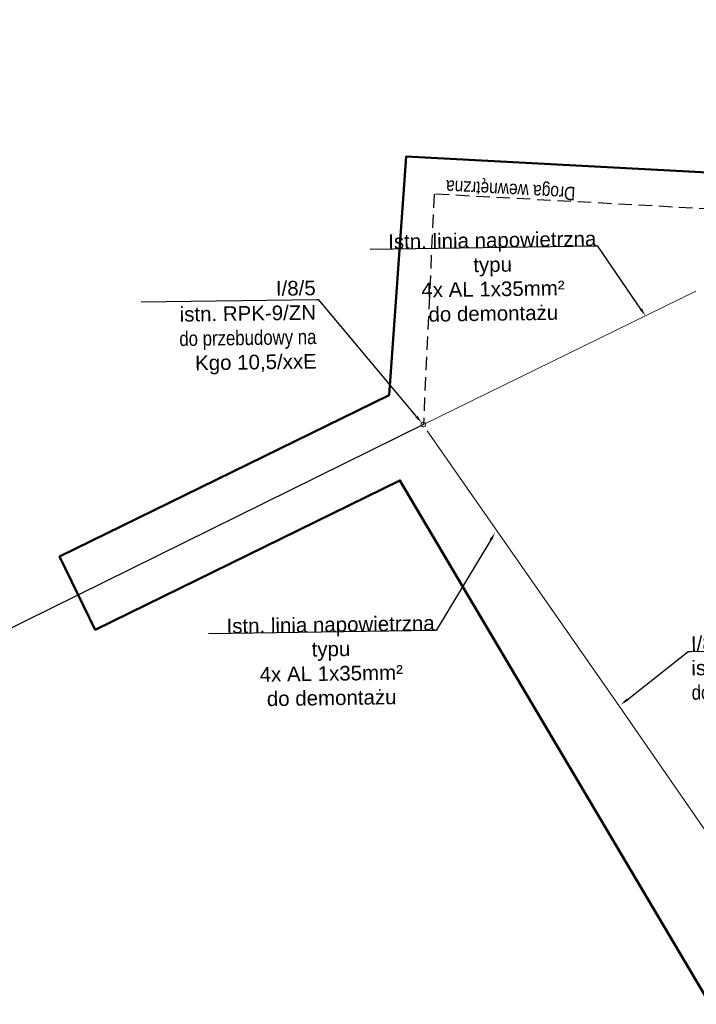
# Model space of a CAD drawing. Header units: millimetres. Extents: x 6504137 to 6515825, y 5737606 to 5784558.
# Tile 57 of 115: x 6513004 to 6513104, y 5758264 to 5758410. Entities that reach past the tile are written whole.
import ezdxf
from ezdxf import colors
from ezdxf.entities.mleader import LeaderData, LeaderLine
from ezdxf.math import Vec2, Vec3

# ---------------------------------------------------------------- set-up
doc = ezdxf.new("R2010")
doc.units = ezdxf.units.MM
doc.linetypes.add('JIS_02_2.0', pattern=[3, 2, -1])
for name, color, linetype, lineweight in [('-Linia kablowa nn', 132, 'JIS_02_2.0', 30), ('_-demontaż nn', 132, 'DEMONTAZ', 20), ('_Zakres mapy projektowej', 4, 'Continuous', 50)]:
    doc.layers.add(name, color=color, linetype=linetype, lineweight=lineweight)
doc.layers.add('_Kąt załomu', color=7, linetype='Continuous')
doc.layers.add('_Opisy', color=7, linetype='Continuous')
doc.layers.add('istn. linia nap.', color=7, linetype='Continuous', lineweight=0, true_color=0x000000)
doc.styles.get("Standard").update_dxf_attribs({"font": 'ARIALN.TTF'})
doc.linetypes.add('DEMONTAZ', pattern='A,1,["x",Standard,S=1,R=0,X=-0.1,Y=-0.35],1', length=2)
doc.dimstyles.new('Kat załomu', dxfattribs={"dimtxt": 2.2, "dimasz": 5, "dimexe": 0.18, "dimexo": 0.0625, "dimtad": 0, "dimtih": 1, "dimtoh": 1, "dimdec": 4, "dimzin": 0, "dimdsep": 46, "dimtxsty": 'Standard', "dimcen": 0.9, "dimse1": 1, "dimse2": 1, "dimadec": 0, "dimazin": 0, "dimtfac": 1, "dimtdec": 4, "dimtofl": 0, "dimtmove": 0, "dimatfit": 3, "dimfxl": 1, "dimtolj": 1, "dimtzin": 0, "dimarcsym": 0})

# ---------------------------------------------------------------- blocks, each defined once
blk = doc.blocks.new('*D38')
at = {"layer": '_Kąt załomu', "color": 0, "lineweight": -2, "transparency": 16777216}
for start, end in [(359.9445, 69.0719), (274.8563, 343.9436)]:
    blk.add_arc((6513238.18, 5759438.35), 22.32, start, end, dxfattribs=at)
at = {"layer": '_Kąt załomu', "color": 0, "transparency": 16777216}
for points in [[(6513245.94, 5759458.4), (6513246.36, 5759460.01), (6513241.31, 5759460.45)], [(6513240.04, 5759415.28), (6513240.09, 5759416.94), (6513235.07, 5759416.25)]]:
    blk.add_solid(points, dxfattribs=at)
at = {"layer": 'Defpoints', "color": 0, "transparency": 16777216}
for p in [(6513310.87, 5759951.21), (6513238.18, 5759438.35), (6513255.76, 5759424.6), (6513068.9, 5758234.53)]:
    blk.add_point(p, dxfattribs=at)
at = {"layer": '_Kąt załomu', "color": 0, "transparency": 16777216, "insert": (6513260.28, 5759435.23), "char_height": 2.2, "attachment_point": 5, "rotation": 264}
blk.add_mtext('\\A1;180°', dxfattribs=at)
blk = doc.blocks.new('*D39')
at = {"layer": '_Kąt załomu', "color": 0, "lineweight": -2, "transparency": 16777216}
for start, end in [(327.3791, 68.7131), (208.9969, 310.3276)]:
    blk.add_arc((6513068.9, 5758234.53), 21.62, start, end, dxfattribs=at)
at = {"layer": '_Kąt załomu', "color": 0, "transparency": 16777216}
for points in [[(6513076.54, 5758253.87), (6513076.96, 5758255.48), (6513071.91, 5758255.94)], [(6513049.22, 5758223.74), (6513050.77, 5758224.37), (6513048.09, 5758228.68)]]:
    blk.add_solid(points, dxfattribs=at)
at = {"layer": 'Defpoints', "color": 0, "transparency": 16777216}
for p in [(6513238.18, 5759438.35), (6513068.9, 5758234.53), (6513071.84, 5758213.12), (6510843.99, 5757608.54)]:
    blk.add_point(p, dxfattribs=at)
at = {"layer": '_Kąt załomu', "color": 0, "transparency": 16777216, "insert": (6513085.18, 5758220.31), "char_height": 2.2, "attachment_point": 5, "rotation": 229}
blk.add_mtext('\\A1;246°', dxfattribs=at)
blk = doc.blocks.new('OKRAG_PELNY')
at = {"color": 0}
blk.add_lwpolyline([(0.5, 0), (0.482963, -0.12941), (0.433013, -0.25), (0.353553, -0.353553), (0.25, -0.433013), (0.12941, -0.482963), (0, -0.5), (-0.12941, -0.482963), (-0.25, -0.433013), (-0.353553, -0.353553), (-0.433013, -0.25), (-0.482963, -0.12941), (-0.5, 0), (-0.482963, 0.12941), (-0.433013, 0.25), (-0.353553, 0.353553), (-0.25, 0.433013), (-0.12941, 0.482963), (0, 0.5), (0.12941, 0.482963), (0.25, 0.433013), (0.353553, 0.353553), (0.433013, 0.25), (0.482963, 0.12941)], close=True, dxfattribs=at)

msp = doc.modelspace()

# ---------------------------------------------------------------- linework, layer by layer
at = {"layer": '_-demontaż nn', "linetype": 'DEMONTAZ'}
for p, q in [((6513063.9634, 5758349.92795), (6513104.13979, 5758369.58333)), ((6513064.5265, 5758348.9925), (6513092.8629, 5758308.3678)), ((6513092.8629, 5758308.3678), (6513122.82434, 5758265.1043))]:
    msp.add_line(p, q, dxfattribs=at)
at = {"layer": 'istn. linia nap.', "color": 18, "linetype": 'Continuous', "lineweight": 30, "true_color": 0x000000}
for p, q in [((6513063.9634, 5758349.92795), (6513016.8702, 5758326.6854)), ((6513016.8702, 5758326.6854), (6512970.0304, 5758303.6332))]:
    msp.add_line(p, q, dxfattribs=at)

# ---------------------------------------------------------------- block references
at = {"layer": '_-demontaż nn', "lineweight": 18, "xscale": 0.6999999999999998, "yscale": 0.6999999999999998, "rotation": 179.6972132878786}
msp.add_blockref('OKRAG_PELNY', (6513063.9634, 5758349.92795), dxfattribs=at)

# ---------------------------------------------------------------- texts
at = {"layer": '_Opisy', "insert": (6513076.83984, 5758384.75671), "char_height": 2, "attachment_point": 5, "rotation": 176.9785608, "bg_fill": 3, "box_fill_scale": 1, "bg_fill_color": 256, "bg_fill_transparency": 0}
msp.add_mtext_dynamic_manual_height_columns('Droga wewnętrzna', width=19.5315397, gutter_width=10, heights=[0], dxfattribs=at)

# ---------------------------------------------------------------- leaders
at = {"layer": '_Opisy', "linetype": 'Continuous'}
ml = msp.add_multileader_mtext('Standard', dxfattribs=at)
ml.set_content('\\pxqc;{\\fArial|b0|i0|c238|p34;Istn. linia napowietrzna \\P\\pq*;typu \\P4x AL 1x35mm²\\Pdo demontażu}', color=256)
ml.set_leader_properties()
ml.build(insert=Vec2(0, 0))
ml.multileader.update_dxf_attribs({"text_left_attachment_type": 6, "text_right_attachment_type": 6, "dogleg_length": 0.45, "arrow_head_size": 1.2, "scale": 0.8})
ctx = ml.context
ctx.base_point, ctx.scale, ctx.char_height, ctx.arrow_head_size, ctx.landing_gap_size, ctx.plane_origin, ctx.plane_x_axis, ctx.plane_y_axis = Vec3(6513058.9234, 5758375.77784, 41.02), 0.8, 2.16, 1.2, 0.072, Vec3(6513094.35821, 5758407.17281, 41.02), Vec3(0.999892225, 0.014681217), Vec3(-0.014681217, 0.999892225)
ctx.left_attachment, ctx.right_attachment, ctx.text_align_type = 6, 6, 2
notes = []
notes.append((ctx, [(0, (1, 1, 0), (6513089.70975, 5758376.22987, 41.02), (-0.999892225, -0.014681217), 0.36, [(0, [(6513096.71996, 5758365.9509, 41.02)], 0, [])])]))
ctx.mtext.insert, ctx.mtext.text_direction, ctx.mtext.rotation, ctx.mtext.alignment, ctx.mtext.flow_direction = Vec3(6513074.10436, 5758378.19634, 41.02), Vec3(0.999892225, 0.014681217), 0.014681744, 2, 5
ml = msp.add_multileader_mtext('Standard', dxfattribs=at)
ml.set_content('{\\fArial|b0|i0|c238|p34;I/8/5  \\P\\C256;istn. RPK-9/ZN\\P}do przebudowy na\\P{\\fArial|b0|i0|c238|p34;\\C256;Kgo 10,5/xxE}', color=256)
ml.set_leader_properties()
ml.build(insert=Vec2(0, 0))
ml.multileader.update_dxf_attribs({"text_left_attachment_type": 6, "text_right_attachment_type": 6, "dogleg_length": 0.45, "arrow_head_size": 1.2, "scale": 0.8})
ctx = ml.context
ctx.base_point, ctx.scale, ctx.char_height, ctx.arrow_head_size, ctx.landing_gap_size, ctx.plane_origin, ctx.plane_x_axis, ctx.plane_y_axis = Vec3(6513028.00722, 5758368.03468, 30.78), 0.8, 2.16, 1.2, 0.072, Vec3(6513127.65241, 5758428.40813, 30.78), Vec3(0.999892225, 0.014681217), Vec3(-0.014681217, 0.999892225)
ctx.left_attachment, ctx.right_attachment, ctx.text_align_type = 6, 6, 2
notes.append((ctx, [(0, (1, 1, 0), (6513048.54131, 5758368.33617, 30.78), (-0.999892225, -0.014681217), 0.36, [(0, [(6513063.71722, 5758350.17674, 30.78)], 0, [])])]))
ctx.mtext.insert, ctx.mtext.text_direction, ctx.mtext.rotation, ctx.mtext.alignment, ctx.mtext.flow_direction = Vec3(6513048.06778, 5758371.16139, 30.78), Vec3(0.999892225, 0.014681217), 0.014681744, 3, 5
ml = msp.add_multileader_mtext('Standard', dxfattribs=at)
ml.set_content('\\pxqc;{\\fArial|b0|i0|c238|p34;Istn. linia napowietrzna \\P\\pq*;typu \\P4x AL 1x35mm²\\Pdo demontażu}', color=256)
ml.set_leader_properties()
ml.build(insert=Vec2(0, 0))
ml.multileader.update_dxf_attribs({"text_left_attachment_type": 6, "text_right_attachment_type": 6, "dogleg_length": 0.45, "arrow_head_size": 1.2, "scale": 0.8})
ctx = ml.context
ctx.base_point, ctx.scale, ctx.char_height, ctx.arrow_head_size, ctx.landing_gap_size, ctx.plane_origin, ctx.plane_x_axis, ctx.plane_y_axis = Vec3(6513035.08251, 5758319.11871, 41.02), 0.8, 2.16, 1.2, 0.072, Vec3(6513061.35117, 5758349.67763, 41.02), Vec3(0.999892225, 0.014681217), Vec3(-0.014681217, 0.999892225)
ctx.left_attachment, ctx.right_attachment, ctx.text_align_type = 6, 6, 2
notes.append((ctx, [(0, (1, 1, 0), (6513065.86886, 5758319.57074, 41.02), (-0.999892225, -0.014681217), 0.36, [(0, [(6513074.524, 5758333.968, 41.02)], 0, [])])]))
ctx.mtext.insert, ctx.mtext.text_direction, ctx.mtext.rotation, ctx.mtext.alignment, ctx.mtext.flow_direction = Vec3(6513050.26347, 5758321.5372, 41.02), Vec3(0.999892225, 0.014681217), 0.014681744, 2, 5
ml = msp.add_multileader_mtext('Standard', dxfattribs=at)
ml.set_content('{\\fArial|b0|i0|c238|p34;I/8/6  \\P\\C256;istn. P-10 drewniany\\P}do {\\fArial|b0|i0|c238|p34;\\C256;demontażu}', color=256)
ml.set_leader_properties()
ml.build(insert=Vec2(0, 0))
ml.multileader.update_dxf_attribs({"text_left_attachment_type": 6, "text_right_attachment_type": 6, "dogleg_length": 0.45, "arrow_head_size": 1.2, "scale": 0.8})
ctx = ml.context
ctx.base_point, ctx.scale, ctx.char_height, ctx.arrow_head_size, ctx.landing_gap_size, ctx.plane_origin, ctx.plane_x_axis, ctx.plane_y_axis = Vec3(6513103.36913, 5758316.49897, 30.78), 0.8, 2.16, 1.2, 0.072, Vec3(6513203.12647, 5758390.69542, 30.78), Vec3(0.999892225, 0.014681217), Vec3(-0.014681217, 0.999892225)
ctx.left_attachment, ctx.right_attachment = 6, 6
notes.append((ctx, [(0, (1, 1, 0), (6513103.00917, 5758316.49368, 30.78), (0.999892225, 0.014681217), 0.36, [(0, [(6513093.08487, 5758308.63841, 30.78)], 0, [])])]))
ctx.mtext.insert, ctx.mtext.text_direction, ctx.mtext.rotation, ctx.mtext.flow_direction = Vec3(6513103.40835, 5758318.73198, 30.78), Vec3(0.999892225, 0.014681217), 0.014681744, 5
for ctx, leaders in notes:
    for number, flags, end, landing, length, lines in leaders:
        leader = LeaderData()
        leader.index, (leader.has_last_leader_line, leader.has_dogleg_vector, leader.attachment_direction) = number, flags
        leader.last_leader_point, leader.dogleg_vector, leader.dogleg_length = Vec3(end), Vec3(landing), length
        for number, points, colour, breaks in lines:
            line = LeaderLine()
            line.index, line.vertices, line.color, line.breaks = number, Vec3.list(points), colors.encode_raw_color(colour), breaks
            leader.lines.append(line)
        ctx.leaders.append(leader)

# ---------------------------------------------------------------- next in the draw order: linework, layer by layer
at = {"layer": '-Linia kablowa nn'}
msp.add_lwpolyline([(6513154.57267, 5758379.08216), (6513100.70342, 5758381.99946), (6513100.70342, 5758381.99946), (6513100.70342, 5758381.99946), (6513100.70342, 5758381.99946), (6513100.70342, 5758381.99946), (6513100.70342, 5758381.99946), (6513100.70342, 5758381.99946), (6513100.70342, 5758381.99946), (6513100.70342, 5758381.99946), (6513100.70342, 5758381.99946), (6513100.70342, 5758381.99946), (6513100.70342, 5758381.99946), (6513100.70342, 5758381.99946), (6513100.70342, 5758381.99946), (6513100.70342, 5758381.99946), (6513100.70342, 5758381.99946), (6513100.70342, 5758381.99946), (6513100.70342, 5758381.99946), (6513100.70342, 5758381.99946), (6513100.70342, 5758381.99946), (6513100.70342, 5758381.99946), (6513100.70342, 5758381.99946), (6513100.70342, 5758381.99946), (6513100.70342, 5758381.99946), (6513100.70342, 5758381.99946), (6513100.70342, 5758381.99946), (6513100.70342, 5758381.99946), (6513100.70342, 5758381.99946), (6513100.70342, 5758381.99946), (6513100.70342, 5758381.99946), (6513100.70342, 5758381.99946), (6513100.70342, 5758381.99946), (6513065.55636, 5758383.89888), (6513065.55636, 5758383.89888), (6513065.55636, 5758383.89888), (6513065.55636, 5758383.89888), (6513065.55636, 5758383.89888), (6513065.55636, 5758383.89888), (6513065.55636, 5758383.89888), (6513065.55636, 5758383.89888), (6513065.55636, 5758383.89888), (6513065.55636, 5758383.89888), (6513065.55636, 5758383.89888), (6513065.55636, 5758383.89888), (6513065.55636, 5758383.89888), (6513065.55636, 5758383.89888), (6513065.55636, 5758383.89888), (6513065.55636, 5758383.89888), (6513065.55636, 5758383.89888), (6513065.55636, 5758383.89888), (6513065.55636, 5758383.89888), (6513065.55636, 5758383.89888), (6513065.55636, 5758383.89888), (6513065.55636, 5758383.89888), (6513065.55636, 5758383.89888), (6513065.55636, 5758383.89888), (6513065.55636, 5758383.89888), (6513065.55636, 5758383.89888), (6513065.55636, 5758383.89888), (6513065.55636, 5758383.89888), (6513065.55636, 5758383.89888), (6513065.55636, 5758383.89888), (6513065.55636, 5758383.89888), (6513065.55636, 5758383.89888), (6513065.55636, 5758383.89888), (6513065.55636, 5758383.89888), (6513065.55636, 5758383.89888), (6513065.55636, 5758383.89888), (6513065.55636, 5758383.89888), (6513065.55636, 5758383.89888), (6513065.55636, 5758383.89888), (6513065.55636, 5758383.89888), (6513065.55636, 5758383.89888), (6513065.55636, 5758383.89888), (6513065.55636, 5758383.89888), (6513065.55636, 5758383.89888), (6513065.55636, 5758383.89888), (6513065.55636, 5758383.89888), (6513065.55636, 5758383.89888), (6513065.55636, 5758383.89888), (6513065.55636, 5758383.89888), (6513065.55636, 5758383.89888), (6513065.55636, 5758383.89888), (6513065.55636, 5758383.89888), (6513065.55636, 5758383.89888), (6513065.55636, 5758383.89888), (6513065.55636, 5758383.89888), (6513065.55636, 5758383.89888), (6513065.55636, 5758383.89888), (6513065.55636, 5758383.89888), (6513065.55636, 5758383.89888), (6513065.55636, 5758383.89888), (6513065.55636, 5758383.89888), (6513065.55636, 5758383.89888), (6513065.55636, 5758383.89888), (6513065.55636, 5758383.89888), (6513065.55636, 5758383.89888), (6513065.55636, 5758383.89888), (6513065.55636, 5758383.89888), (6513065.55636, 5758383.89888), (6513065.55636, 5758383.89888), (6513065.55636, 5758383.89888), (6513065.55636, 5758383.89888), (6513065.55636, 5758383.89888), (6513065.55636, 5758383.89888), (6513065.55636, 5758383.89888), (6513065.55636, 5758383.89888), (6513063.9634, 5758349.92795), (6513063.9634, 5758349.92795), (6513063.9634, 5758349.92795), (6513063.9634, 5758349.92795), (6513063.9634, 5758349.92795), (6513063.9634, 5758349.92795), (6513063.9634, 5758349.92795), (6513063.9634, 5758349.92795), (6513063.9634, 5758349.92795), (6513063.9634, 5758349.92795), (6513063.9634, 5758349.92795), (6513063.9634, 5758349.92795), (6513063.9634, 5758349.92795), (6513063.9634, 5758349.92795), (6513063.9634, 5758349.92795), (6513063.9634, 5758349.92795), (6513063.9634, 5758349.92795), (6513063.9634, 5758349.92795), (6513063.9634, 5758349.92795), (6513063.9634, 5758349.92795), (6513063.9634, 5758349.92795), (6513063.9634, 5758349.92795), (6513063.9634, 5758349.92795), (6513063.9634, 5758349.92795), (6513063.9634, 5758349.92795), (6513063.9634, 5758349.92795), (6513063.9634, 5758349.92795), (6513063.9634, 5758349.92795), (6513063.9634, 5758349.92795), (6513063.9634, 5758349.92795), (6513063.9634, 5758349.92795), (6513063.9634, 5758349.92795), (6513063.9634, 5758349.92795), (6513063.9634, 5758349.92795), (6513063.9634, 5758349.92795), (6513063.9634, 5758349.92795), (6513063.9634, 5758349.92795), (6513063.9634, 5758349.92795), (6513063.9634, 5758349.92795), (6513063.9634, 5758349.92795), (6513063.9634, 5758349.92795), (6513063.9634, 5758349.92795), (6513063.9634, 5758349.92795), (6513063.9634, 5758349.92795), (6513063.9634, 5758349.92795), (6513063.9634, 5758349.92795), (6513063.9634, 5758349.92795), (6513063.9634, 5758349.92795), (6513063.9634, 5758349.92795), (6513063.9634, 5758349.92795), (6513063.9634, 5758349.92795), (6513063.9634, 5758349.92795), (6513063.9634, 5758349.92795), (6513063.9634, 5758349.92795), (6513063.9634, 5758349.92795), (6513063.9634, 5758349.92795), (6513063.9634, 5758349.92795), (6513063.9634, 5758349.92795), (6513063.9634, 5758349.92795), (6513063.9634, 5758349.92795), (6513063.9634, 5758349.92795), (6513063.9634, 5758349.92795), (6513063.9634, 5758349.92795), (6513063.9634, 5758349.92795), (6513063.9634, 5758349.92795), (6513063.9634, 5758349.92795), (6513063.9634, 5758349.92795), (6513063.9634, 5758349.92795), (6513063.9634, 5758349.92795), (6513063.9634, 5758349.92795), (6513063.9634, 5758349.92795), (6513063.9634, 5758349.92795), (6513063.9634, 5758349.92795), (6513063.9634, 5758349.92795), (6513063.9634, 5758349.92795), (6513063.9634, 5758349.92795), (6513063.9634, 5758349.92795), (6513063.9634, 5758349.92795), (6513063.9634, 5758349.92795), (6513063.9634, 5758349.92795), (6513063.9634, 5758349.92795), (6513063.9634, 5758349.92795), (6513063.9634, 5758349.92795), (6513063.9634, 5758349.92795), (6513063.9634, 5758349.92795), (6513063.9634, 5758349.92795), (6513063.9634, 5758349.92795), (6513063.9634, 5758349.92795), (6513063.9634, 5758349.92795), (6513063.9634, 5758349.92795), (6513063.9634, 5758349.92795), (6513063.9634, 5758349.92795), (6513063.9634, 5758349.92795), (6513063.9634, 5758349.92795), (6513063.9634, 5758349.92795), (6513063.9634, 5758349.92795), (6513063.9634, 5758349.92795), (6513063.9634, 5758349.92795), (6513063.9634, 5758349.92795), (6513063.9634, 5758349.92795), (6513063.9634, 5758349.92795), (6513063.9634, 5758349.92795), (6513063.9634, 5758349.92795), (6513063.9634, 5758349.92795), (6513063.9634, 5758349.92795), (6513063.9634, 5758349.92795), (6513063.9634, 5758349.92795), (6513063.9634, 5758349.92795), (6513063.9634, 5758349.92795), (6513063.9634, 5758349.92795), (6513063.9634, 5758349.92795), (6513063.9634, 5758349.92795), (6513063.9634, 5758349.92795), (6513063.9634, 5758349.92795), (6513063.9634, 5758349.92795), (6513063.9634, 5758349.92795), (6513063.9634, 5758349.92795), (6513063.9634, 5758349.92795), (6513063.9634, 5758349.92795), (6513063.9634, 5758349.92795), (6513063.9634, 5758349.92795), (6513063.9634, 5758349.92795), (6513063.9634, 5758349.92795), (6513063.9634, 5758349.92795), (6513063.9634, 5758349.92795), (6513063.9634, 5758349.92795), (6513063.9634, 5758349.92795), (6513063.9634, 5758349.92795), (6513063.9634, 5758349.92795), (6513063.9634, 5758349.92795), (6513063.9634, 5758349.92795), (6513063.9634, 5758349.92795), (6513063.9634, 5758349.92795), (6513063.9634, 5758349.92795), (6513063.9634, 5758349.92795), (6513063.9634, 5758349.92795), (6513063.9634, 5758349.92795), (6513063.9634, 5758349.92795), (6513063.9634, 5758349.92795), (6513063.9634, 5758349.92795), (6513063.9634, 5758349.92795), (6513063.9634, 5758349.92795), (6513063.9634, 5758349.92795), (6513063.9634, 5758349.92795), (6513063.9634, 5758349.92795), (6513063.9634, 5758349.92795), (6513063.9634, 5758349.92795), (6513063.9634, 5758349.92795), (6513063.9634, 5758349.92795), (6513063.9634, 5758349.92795), (6513063.9634, 5758349.92795), (6513063.9634, 5758349.92795), (6513063.9634, 5758349.92795), (6513063.9634, 5758349.92795), (6513063.9634, 5758349.92795)], dxfattribs=at)
at = {"layer": '_Zakres mapy projektowej', "color": 4}
msp.add_lwpolyline([(6513111.8219, 5758255.10501), (6513111.8219, 5758255.10501), (6513111.8219, 5758255.10501), (6513110.2792, 5758244.56322), (6513148.16109, 5758241.2207), (6513158.24789, 5758363.81252), (6513159.61918, 5758384.12475), (6513127.20103, 5758385.94064), (6513061.42195, 5758389.42243), (6513058.92525, 5758354.27953), (6513010.3065, 5758330.47685), (6513015.58302, 5758319.69917), (6513060.51007, 5758341.69448), (6513060.51007, 5758341.69448), (6513060.51007, 5758341.69448), (6513060.51007, 5758341.69448), (6513111.8219, 5758255.10501), (6513111.8219, 5758255.10501)], close=True, dxfattribs=at)

# ---------------------------------------------------------------- next in the draw order: dimensions: what is measured, and where the dimension line sits
at = {"layer": '_Kąt załomu'}
for base, center, p1, p2, picture, middle, turn in [((6513255.76236, 5759424.60106), (6513238.178, 5759438.352), (6513310.872, 5759951.209), (6513068.902, 5758234.535), '*D38', (6513260.2814, 5759435.23145), 264), ((6513071.83868, 5758213.11917), (6513068.902, 5758234.535), (6513238.178, 5759438.352), (6510843.987, 5757608.54399), '*D39', (6513085.18004, 5758220.31223), 229)]:
    dim = msp.add_angular_dim_3p(base=base, center=center, p1=p1, p2=p2, dimstyle='Kat załomu', dxfattribs=at)
    dim.commit()
    dim.dimension.update_dxf_attribs({"geometry": picture, "text_midpoint": middle, "text_rotation": turn})

doc.saveas('drawing.dxf')
